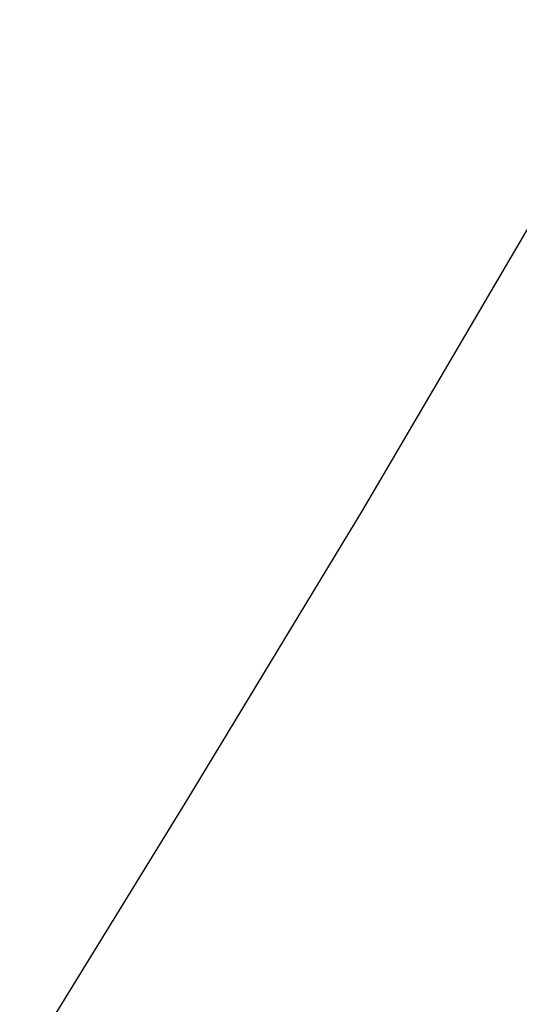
# Model space of a CAD drawing. Extents: x 0 to 370488, y 0 to 4202825.
# Tile 233 of 256: x 360282.95 to 360284.81, y 4200447.61 to 4200451.27. Entities that reach past the tile are written whole.
import ezdxf

# ---------------------------------------------------------------- set-up
doc = ezdxf.new("R2010")
doc.units = 0
doc.header["$LTSCALE"] = 0.5
doc.header["$MEASUREMENT"] = 0
doc.linetypes.add('CONTI', pattern=[0])
doc.layers.add('GORIZDEFAULT', color=32, linetype='CONTI')

msp = doc.modelspace()

# ---------------------------------------------------------------- linework, layer by layer
at = {"layer": 'GORIZDEFAULT', "color": 32}
msp.add_polyline3d([(360277.71, 4200442.86, 542.5), (360278.91, 4200443.64, 542.5), (360281.88, 4200445.83, 542.5), (360282.01, 4200445.98, 542.5), (360282.16, 4200446.19, 542.5), (360282.38, 4200446.48, 542.5), (360282.67, 4200446.92, 542.5), (360283.06, 4200447.53, 542.5), (360283.57, 4200448.36, 542.5), (360284.23, 4200449.45, 542.5), (360285.04, 4200450.83, 542.5), (360285.99, 4200452.45, 542.5), (360287.04, 4200454.27, 542.5), (360288.15, 4200456.24, 542.5), (360289.29, 4200458.3, 542.5), (360290.42, 4200460.4, 542.5), (360291.51, 4200462.49, 542.5), (360292.52, 4200464.52, 542.5), (360293.46, 4200466.48, 542.5), (360294.29, 4200468.34, 542.5), (360295.02, 4200470.1, 542.5)], dxfattribs=at)
msp.add_polyline3d([(360277.71, 4200442.86, 542.5), (360278.91, 4200443.64, 542.5), (360281.88, 4200445.83, 542.5), (360282.01, 4200445.98, 542.5), (360282.16, 4200446.19, 542.5), (360282.38, 4200446.48, 542.5), (360282.67, 4200446.92, 542.5), (360283.06, 4200447.53, 542.5), (360283.57, 4200448.36, 542.5), (360284.23, 4200449.45, 542.5), (360285.04, 4200450.83, 542.5), (360285.99, 4200452.45, 542.5), (360287.04, 4200454.27, 542.5), (360288.15, 4200456.24, 542.5), (360289.29, 4200458.3, 542.5), (360290.42, 4200460.4, 542.5), (360291.51, 4200462.49, 542.5), (360292.52, 4200464.52, 542.5), (360293.46, 4200466.48, 542.5), (360294.29, 4200468.34, 542.5), (360295.02, 4200470.1, 542.5)], dxfattribs=at)
msp.add_polyline3d([(360277.71, 4200442.86, 542.5), (360278.91, 4200443.64, 542.5), (360281.88, 4200445.83, 542.5), (360282.01, 4200445.98, 542.5), (360282.16, 4200446.19, 542.5), (360282.38, 4200446.48, 542.5), (360282.67, 4200446.92, 542.5), (360283.06, 4200447.53, 542.5), (360283.57, 4200448.36, 542.5), (360284.23, 4200449.45, 542.5), (360285.04, 4200450.83, 542.5), (360285.99, 4200452.45, 542.5), (360287.04, 4200454.27, 542.5), (360288.15, 4200456.24, 542.5), (360289.29, 4200458.3, 542.5), (360290.42, 4200460.4, 542.5), (360291.51, 4200462.49, 542.5), (360292.52, 4200464.52, 542.5), (360293.46, 4200466.48, 542.5), (360294.29, 4200468.34, 542.5), (360295.02, 4200470.1, 542.5)], dxfattribs=at)
msp.add_polyline3d([(360277.71, 4200442.86, 542.5), (360278.91, 4200443.64, 542.5), (360281.88, 4200445.83, 542.5), (360282.01, 4200445.98, 542.5), (360282.16, 4200446.19, 542.5), (360282.38, 4200446.48, 542.5), (360282.67, 4200446.92, 542.5), (360283.06, 4200447.53, 542.5), (360283.57, 4200448.36, 542.5), (360284.23, 4200449.45, 542.5), (360285.04, 4200450.83, 542.5), (360285.99, 4200452.45, 542.5), (360287.04, 4200454.27, 542.5), (360288.15, 4200456.24, 542.5), (360289.29, 4200458.3, 542.5), (360290.42, 4200460.4, 542.5), (360291.51, 4200462.49, 542.5), (360292.52, 4200464.52, 542.5), (360293.46, 4200466.48, 542.5), (360294.29, 4200468.34, 542.5), (360295.02, 4200470.1, 542.5)], dxfattribs=at)
msp.add_polyline3d([(360277.71, 4200442.86, 542.5), (360278.91, 4200443.64, 542.5), (360281.88, 4200445.83, 542.5), (360282.01, 4200445.98, 542.5), (360282.16, 4200446.19, 542.5), (360282.38, 4200446.48, 542.5), (360282.67, 4200446.92, 542.5), (360283.06, 4200447.53, 542.5), (360283.57, 4200448.36, 542.5), (360284.23, 4200449.45, 542.5), (360285.04, 4200450.83, 542.5), (360285.99, 4200452.45, 542.5), (360287.04, 4200454.27, 542.5), (360288.15, 4200456.24, 542.5), (360289.29, 4200458.3, 542.5), (360290.42, 4200460.4, 542.5), (360291.51, 4200462.49, 542.5), (360292.52, 4200464.52, 542.5), (360293.46, 4200466.48, 542.5), (360294.29, 4200468.34, 542.5), (360295.02, 4200470.1, 542.5)], dxfattribs=at)
msp.add_polyline3d([(360277.71, 4200442.86, 542.5), (360278.91, 4200443.64, 542.5), (360281.88, 4200445.83, 542.5), (360282.01, 4200445.98, 542.5), (360282.16, 4200446.19, 542.5), (360282.38, 4200446.48, 542.5), (360282.67, 4200446.92, 542.5), (360283.06, 4200447.53, 542.5), (360283.57, 4200448.36, 542.5), (360284.23, 4200449.45, 542.5), (360285.04, 4200450.83, 542.5), (360285.99, 4200452.45, 542.5), (360287.04, 4200454.27, 542.5), (360288.15, 4200456.24, 542.5), (360289.29, 4200458.3, 542.5), (360290.42, 4200460.4, 542.5), (360291.51, 4200462.49, 542.5), (360292.52, 4200464.52, 542.5), (360293.46, 4200466.48, 542.5), (360294.29, 4200468.34, 542.5), (360295.02, 4200470.1, 542.5)], dxfattribs=at)
msp.add_polyline3d([(360277.71, 4200442.86, 542.5), (360278.91, 4200443.64, 542.5), (360281.88, 4200445.83, 542.5), (360282.01, 4200445.98, 542.5), (360282.16, 4200446.19, 542.5), (360282.38, 4200446.48, 542.5), (360282.67, 4200446.92, 542.5), (360283.06, 4200447.53, 542.5), (360283.57, 4200448.36, 542.5), (360284.23, 4200449.45, 542.5), (360285.04, 4200450.83, 542.5), (360285.99, 4200452.45, 542.5), (360287.04, 4200454.27, 542.5), (360288.15, 4200456.24, 542.5), (360289.29, 4200458.3, 542.5), (360290.42, 4200460.4, 542.5), (360291.51, 4200462.49, 542.5), (360292.52, 4200464.52, 542.5), (360293.46, 4200466.48, 542.5), (360294.29, 4200468.34, 542.5), (360295.02, 4200470.1, 542.5)], dxfattribs=at)
msp.add_polyline3d([(360277.71, 4200442.86, 542.5), (360278.91, 4200443.64, 542.5), (360281.88, 4200445.83, 542.5), (360282.01, 4200445.98, 542.5), (360282.16, 4200446.19, 542.5), (360282.38, 4200446.48, 542.5), (360282.67, 4200446.92, 542.5), (360283.06, 4200447.53, 542.5), (360283.57, 4200448.36, 542.5), (360284.23, 4200449.45, 542.5), (360285.04, 4200450.83, 542.5), (360285.99, 4200452.45, 542.5), (360287.04, 4200454.27, 542.5), (360288.15, 4200456.24, 542.5), (360289.29, 4200458.3, 542.5), (360290.42, 4200460.4, 542.5), (360291.51, 4200462.49, 542.5), (360292.52, 4200464.52, 542.5), (360293.46, 4200466.48, 542.5), (360294.29, 4200468.34, 542.5), (360295.02, 4200470.1, 542.5)], dxfattribs=at)
msp.add_polyline3d([(360277.71, 4200442.86, 542.5), (360278.91, 4200443.64, 542.5), (360281.88, 4200445.83, 542.5), (360282.01, 4200445.98, 542.5), (360282.16, 4200446.19, 542.5), (360282.38, 4200446.48, 542.5), (360282.67, 4200446.92, 542.5), (360283.06, 4200447.53, 542.5), (360283.57, 4200448.36, 542.5), (360284.23, 4200449.45, 542.5), (360285.04, 4200450.83, 542.5), (360285.99, 4200452.45, 542.5), (360287.04, 4200454.27, 542.5), (360288.15, 4200456.24, 542.5), (360289.29, 4200458.3, 542.5), (360290.42, 4200460.4, 542.5), (360291.51, 4200462.49, 542.5), (360292.52, 4200464.52, 542.5), (360293.46, 4200466.48, 542.5), (360294.29, 4200468.34, 542.5), (360295.02, 4200470.1, 542.5)], dxfattribs=at)
msp.add_polyline3d([(360277.71, 4200442.86, 542.5), (360278.91, 4200443.64, 542.5), (360281.88, 4200445.83, 542.5), (360282.01, 4200445.98, 542.5), (360282.16, 4200446.19, 542.5), (360282.38, 4200446.48, 542.5), (360282.67, 4200446.92, 542.5), (360283.06, 4200447.53, 542.5), (360283.57, 4200448.36, 542.5), (360284.23, 4200449.45, 542.5), (360285.04, 4200450.83, 542.5), (360285.99, 4200452.45, 542.5), (360287.04, 4200454.27, 542.5), (360288.15, 4200456.24, 542.5), (360289.29, 4200458.3, 542.5), (360290.42, 4200460.4, 542.5), (360291.51, 4200462.49, 542.5), (360292.52, 4200464.52, 542.5), (360293.46, 4200466.48, 542.5), (360294.29, 4200468.34, 542.5), (360295.02, 4200470.1, 542.5)], dxfattribs=at)
msp.add_polyline3d([(360277.71, 4200442.86, 542.5), (360278.91, 4200443.64, 542.5), (360281.88, 4200445.83, 542.5), (360282.01, 4200445.98, 542.5), (360282.16, 4200446.19, 542.5), (360282.38, 4200446.48, 542.5), (360282.67, 4200446.92, 542.5), (360283.06, 4200447.53, 542.5), (360283.57, 4200448.36, 542.5), (360284.23, 4200449.45, 542.5), (360285.04, 4200450.83, 542.5), (360285.99, 4200452.45, 542.5), (360287.04, 4200454.27, 542.5), (360288.15, 4200456.24, 542.5), (360289.29, 4200458.3, 542.5), (360290.42, 4200460.4, 542.5), (360291.51, 4200462.49, 542.5), (360292.52, 4200464.52, 542.5), (360293.46, 4200466.48, 542.5), (360294.29, 4200468.34, 542.5), (360295.02, 4200470.1, 542.5)], dxfattribs=at)
msp.add_polyline3d([(360277.71, 4200442.86, 542.5), (360278.91, 4200443.64, 542.5), (360281.88, 4200445.83, 542.5), (360282.01, 4200445.98, 542.5), (360282.16, 4200446.19, 542.5), (360282.38, 4200446.48, 542.5), (360282.67, 4200446.92, 542.5), (360283.06, 4200447.53, 542.5), (360283.57, 4200448.36, 542.5), (360284.23, 4200449.45, 542.5), (360285.04, 4200450.83, 542.5), (360285.99, 4200452.45, 542.5), (360287.04, 4200454.27, 542.5), (360288.15, 4200456.24, 542.5), (360289.29, 4200458.3, 542.5), (360290.42, 4200460.4, 542.5), (360291.51, 4200462.49, 542.5), (360292.52, 4200464.52, 542.5), (360293.46, 4200466.48, 542.5), (360294.29, 4200468.34, 542.5), (360295.02, 4200470.1, 542.5)], dxfattribs=at)
msp.add_polyline3d([(360277.71, 4200442.86, 542.5), (360278.91, 4200443.64, 542.5), (360281.88, 4200445.83, 542.5), (360282.01, 4200445.98, 542.5), (360282.16, 4200446.19, 542.5), (360282.38, 4200446.48, 542.5), (360282.67, 4200446.92, 542.5), (360283.06, 4200447.53, 542.5), (360283.57, 4200448.36, 542.5), (360284.23, 4200449.45, 542.5), (360285.04, 4200450.83, 542.5), (360285.99, 4200452.45, 542.5), (360287.04, 4200454.27, 542.5), (360288.15, 4200456.24, 542.5), (360289.29, 4200458.3, 542.5), (360290.42, 4200460.4, 542.5), (360291.51, 4200462.49, 542.5), (360292.52, 4200464.52, 542.5), (360293.46, 4200466.48, 542.5), (360294.29, 4200468.34, 542.5), (360295.02, 4200470.1, 542.5)], dxfattribs=at)
msp.add_polyline3d([(360277.71, 4200442.86, 542.5), (360278.91, 4200443.64, 542.5), (360281.88, 4200445.83, 542.5), (360282.01, 4200445.98, 542.5), (360282.16, 4200446.19, 542.5), (360282.38, 4200446.48, 542.5), (360282.67, 4200446.92, 542.5), (360283.06, 4200447.53, 542.5), (360283.57, 4200448.36, 542.5), (360284.23, 4200449.45, 542.5), (360285.04, 4200450.83, 542.5), (360285.99, 4200452.45, 542.5), (360287.04, 4200454.27, 542.5), (360288.15, 4200456.24, 542.5), (360289.29, 4200458.3, 542.5), (360290.42, 4200460.4, 542.5), (360291.51, 4200462.49, 542.5), (360292.52, 4200464.52, 542.5), (360293.46, 4200466.48, 542.5), (360294.29, 4200468.34, 542.5), (360295.02, 4200470.1, 542.5)], dxfattribs=at)
msp.add_polyline3d([(360277.71, 4200442.86, 542.5), (360278.91, 4200443.64, 542.5), (360281.88, 4200445.83, 542.5), (360282.01, 4200445.98, 542.5), (360282.16, 4200446.19, 542.5), (360282.38, 4200446.48, 542.5), (360282.67, 4200446.92, 542.5), (360283.06, 4200447.53, 542.5), (360283.57, 4200448.36, 542.5), (360284.23, 4200449.45, 542.5), (360285.04, 4200450.83, 542.5), (360285.99, 4200452.45, 542.5), (360287.04, 4200454.27, 542.5), (360288.15, 4200456.24, 542.5), (360289.29, 4200458.3, 542.5), (360290.42, 4200460.4, 542.5), (360291.51, 4200462.49, 542.5), (360292.52, 4200464.52, 542.5), (360293.46, 4200466.48, 542.5), (360294.29, 4200468.34, 542.5), (360295.02, 4200470.1, 542.5)], dxfattribs=at)
msp.add_polyline3d([(360277.71, 4200442.86, 542.5), (360278.91, 4200443.64, 542.5), (360281.88, 4200445.83, 542.5), (360282.01, 4200445.98, 542.5), (360282.16, 4200446.19, 542.5), (360282.38, 4200446.48, 542.5), (360282.67, 4200446.92, 542.5), (360283.06, 4200447.53, 542.5), (360283.57, 4200448.36, 542.5), (360284.23, 4200449.45, 542.5), (360285.04, 4200450.83, 542.5), (360285.99, 4200452.45, 542.5), (360287.04, 4200454.27, 542.5), (360288.15, 4200456.24, 542.5), (360289.29, 4200458.3, 542.5), (360290.42, 4200460.4, 542.5), (360291.51, 4200462.49, 542.5), (360292.52, 4200464.52, 542.5), (360293.46, 4200466.48, 542.5), (360294.29, 4200468.34, 542.5), (360295.02, 4200470.1, 542.5)], dxfattribs=at)
msp.add_polyline3d([(360277.71, 4200442.86, 542.5), (360278.91, 4200443.64, 542.5), (360281.88, 4200445.83, 542.5), (360282.01, 4200445.98, 542.5), (360282.16, 4200446.19, 542.5), (360282.38, 4200446.48, 542.5), (360282.67, 4200446.92, 542.5), (360283.06, 4200447.53, 542.5), (360283.57, 4200448.36, 542.5), (360284.23, 4200449.45, 542.5), (360285.04, 4200450.83, 542.5), (360285.99, 4200452.45, 542.5), (360287.04, 4200454.27, 542.5), (360288.15, 4200456.24, 542.5), (360289.29, 4200458.3, 542.5), (360290.42, 4200460.4, 542.5), (360291.51, 4200462.49, 542.5), (360292.52, 4200464.52, 542.5), (360293.46, 4200466.48, 542.5), (360294.29, 4200468.34, 542.5), (360295.02, 4200470.1, 542.5)], dxfattribs=at)
msp.add_polyline3d([(360277.71, 4200442.86, 542.5), (360278.91, 4200443.64, 542.5), (360281.88, 4200445.83, 542.5), (360282.01, 4200445.98, 542.5), (360282.16, 4200446.19, 542.5), (360282.38, 4200446.48, 542.5), (360282.67, 4200446.92, 542.5), (360283.06, 4200447.53, 542.5), (360283.57, 4200448.36, 542.5), (360284.23, 4200449.45, 542.5), (360285.04, 4200450.83, 542.5), (360285.99, 4200452.45, 542.5), (360287.04, 4200454.27, 542.5), (360288.15, 4200456.24, 542.5), (360289.29, 4200458.3, 542.5), (360290.42, 4200460.4, 542.5), (360291.51, 4200462.49, 542.5), (360292.52, 4200464.52, 542.5), (360293.46, 4200466.48, 542.5), (360294.29, 4200468.34, 542.5), (360295.02, 4200470.1, 542.5)], dxfattribs=at)
msp.add_polyline3d([(360277.71, 4200442.86, 542.5), (360278.91, 4200443.64, 542.5), (360281.88, 4200445.83, 542.5), (360282.01, 4200445.98, 542.5), (360282.16, 4200446.19, 542.5), (360282.38, 4200446.48, 542.5), (360282.67, 4200446.92, 542.5), (360283.06, 4200447.53, 542.5), (360283.57, 4200448.36, 542.5), (360284.23, 4200449.45, 542.5), (360285.04, 4200450.83, 542.5), (360285.99, 4200452.45, 542.5), (360287.04, 4200454.27, 542.5), (360288.15, 4200456.24, 542.5), (360289.29, 4200458.3, 542.5), (360290.42, 4200460.4, 542.5), (360291.51, 4200462.49, 542.5), (360292.52, 4200464.52, 542.5), (360293.46, 4200466.48, 542.5), (360294.29, 4200468.34, 542.5), (360295.02, 4200470.1, 542.5)], dxfattribs=at)
msp.add_polyline3d([(360277.71, 4200442.86, 542.5), (360278.91, 4200443.64, 542.5), (360281.88, 4200445.83, 542.5), (360282.01, 4200445.98, 542.5), (360282.16, 4200446.19, 542.5), (360282.38, 4200446.48, 542.5), (360282.67, 4200446.92, 542.5), (360283.06, 4200447.53, 542.5), (360283.57, 4200448.36, 542.5), (360284.23, 4200449.45, 542.5), (360285.04, 4200450.83, 542.5), (360285.99, 4200452.45, 542.5), (360287.04, 4200454.27, 542.5), (360288.15, 4200456.24, 542.5), (360289.29, 4200458.3, 542.5), (360290.42, 4200460.4, 542.5), (360291.51, 4200462.49, 542.5), (360292.52, 4200464.52, 542.5), (360293.46, 4200466.48, 542.5), (360294.29, 4200468.34, 542.5), (360295.02, 4200470.1, 542.5)], dxfattribs=at)
msp.add_polyline3d([(360277.71, 4200442.86, 542.5), (360278.91, 4200443.64, 542.5), (360281.88, 4200445.83, 542.5), (360282.01, 4200445.98, 542.5), (360282.16, 4200446.19, 542.5), (360282.38, 4200446.48, 542.5), (360282.67, 4200446.92, 542.5), (360283.06, 4200447.53, 542.5), (360283.57, 4200448.36, 542.5), (360284.23, 4200449.45, 542.5), (360285.04, 4200450.83, 542.5), (360285.99, 4200452.45, 542.5), (360287.04, 4200454.27, 542.5), (360288.15, 4200456.24, 542.5), (360289.29, 4200458.3, 542.5), (360290.42, 4200460.4, 542.5), (360291.51, 4200462.49, 542.5), (360292.52, 4200464.52, 542.5), (360293.46, 4200466.48, 542.5), (360294.29, 4200468.34, 542.5), (360295.02, 4200470.1, 542.5)], dxfattribs=at)
msp.add_polyline3d([(360277.71, 4200442.86, 542.5), (360278.91, 4200443.64, 542.5), (360281.88, 4200445.83, 542.5), (360282.01, 4200445.98, 542.5), (360282.16, 4200446.19, 542.5), (360282.38, 4200446.48, 542.5), (360282.67, 4200446.92, 542.5), (360283.06, 4200447.53, 542.5), (360283.57, 4200448.36, 542.5), (360284.23, 4200449.45, 542.5), (360285.04, 4200450.83, 542.5), (360285.99, 4200452.45, 542.5), (360287.04, 4200454.27, 542.5), (360288.15, 4200456.24, 542.5), (360289.29, 4200458.3, 542.5), (360290.42, 4200460.4, 542.5), (360291.51, 4200462.49, 542.5), (360292.52, 4200464.52, 542.5), (360293.46, 4200466.48, 542.5), (360294.29, 4200468.34, 542.5), (360295.02, 4200470.1, 542.5)], dxfattribs=at)
msp.add_polyline3d([(360277.71, 4200442.86, 542.5), (360278.91, 4200443.64, 542.5), (360281.88, 4200445.83, 542.5), (360282.01, 4200445.98, 542.5), (360282.16, 4200446.19, 542.5), (360282.38, 4200446.48, 542.5), (360282.67, 4200446.92, 542.5), (360283.06, 4200447.53, 542.5), (360283.57, 4200448.36, 542.5), (360284.23, 4200449.45, 542.5), (360285.04, 4200450.83, 542.5), (360285.99, 4200452.45, 542.5), (360287.04, 4200454.27, 542.5), (360288.15, 4200456.24, 542.5), (360289.29, 4200458.3, 542.5), (360290.42, 4200460.4, 542.5), (360291.51, 4200462.49, 542.5), (360292.52, 4200464.52, 542.5), (360293.46, 4200466.48, 542.5), (360294.29, 4200468.34, 542.5), (360295.02, 4200470.1, 542.5)], dxfattribs=at)
msp.add_polyline3d([(360277.71, 4200442.86, 542.5), (360278.91, 4200443.64, 542.5), (360281.88, 4200445.83, 542.5), (360282.01, 4200445.98, 542.5), (360282.16, 4200446.19, 542.5), (360282.38, 4200446.48, 542.5), (360282.67, 4200446.92, 542.5), (360283.06, 4200447.53, 542.5), (360283.57, 4200448.36, 542.5), (360284.23, 4200449.45, 542.5), (360285.04, 4200450.83, 542.5), (360285.99, 4200452.45, 542.5), (360287.04, 4200454.27, 542.5), (360288.15, 4200456.24, 542.5), (360289.29, 4200458.3, 542.5), (360290.42, 4200460.4, 542.5), (360291.51, 4200462.49, 542.5), (360292.52, 4200464.52, 542.5), (360293.46, 4200466.48, 542.5), (360294.29, 4200468.34, 542.5), (360295.02, 4200470.1, 542.5)], dxfattribs=at)
msp.add_polyline3d([(360277.71, 4200442.86, 542.5), (360278.91, 4200443.64, 542.5), (360281.88, 4200445.83, 542.5), (360282.01, 4200445.98, 542.5), (360282.16, 4200446.19, 542.5), (360282.38, 4200446.48, 542.5), (360282.67, 4200446.92, 542.5), (360283.06, 4200447.53, 542.5), (360283.57, 4200448.36, 542.5), (360284.23, 4200449.45, 542.5), (360285.04, 4200450.83, 542.5), (360285.99, 4200452.45, 542.5), (360287.04, 4200454.27, 542.5), (360288.15, 4200456.24, 542.5), (360289.29, 4200458.3, 542.5), (360290.42, 4200460.4, 542.5), (360291.51, 4200462.49, 542.5), (360292.52, 4200464.52, 542.5), (360293.46, 4200466.48, 542.5), (360294.29, 4200468.34, 542.5), (360295.02, 4200470.1, 542.5)], dxfattribs=at)
msp.add_polyline3d([(360277.71, 4200442.86, 542.5), (360278.91, 4200443.64, 542.5), (360281.88, 4200445.83, 542.5), (360282.01, 4200445.98, 542.5), (360282.16, 4200446.19, 542.5), (360282.38, 4200446.48, 542.5), (360282.67, 4200446.92, 542.5), (360283.06, 4200447.53, 542.5), (360283.57, 4200448.36, 542.5), (360284.23, 4200449.45, 542.5), (360285.04, 4200450.83, 542.5), (360285.99, 4200452.45, 542.5), (360287.04, 4200454.27, 542.5), (360288.15, 4200456.24, 542.5), (360289.29, 4200458.3, 542.5), (360290.42, 4200460.4, 542.5), (360291.51, 4200462.49, 542.5), (360292.52, 4200464.52, 542.5), (360293.46, 4200466.48, 542.5), (360294.29, 4200468.34, 542.5), (360295.02, 4200470.1, 542.5)], dxfattribs=at)
msp.add_polyline3d([(360277.71, 4200442.86, 542.5), (360278.91, 4200443.64, 542.5), (360281.88, 4200445.83, 542.5), (360282.01, 4200445.98, 542.5), (360282.16, 4200446.19, 542.5), (360282.38, 4200446.48, 542.5), (360282.67, 4200446.92, 542.5), (360283.06, 4200447.53, 542.5), (360283.57, 4200448.36, 542.5), (360284.23, 4200449.45, 542.5), (360285.04, 4200450.83, 542.5), (360285.99, 4200452.45, 542.5), (360287.04, 4200454.27, 542.5), (360288.15, 4200456.24, 542.5), (360289.29, 4200458.3, 542.5), (360290.42, 4200460.4, 542.5), (360291.51, 4200462.49, 542.5), (360292.52, 4200464.52, 542.5), (360293.46, 4200466.48, 542.5), (360294.29, 4200468.34, 542.5), (360295.02, 4200470.1, 542.5)], dxfattribs=at)
msp.add_polyline3d([(360277.71, 4200442.86, 542.5), (360278.91, 4200443.64, 542.5), (360281.88, 4200445.83, 542.5), (360282.01, 4200445.98, 542.5), (360282.16, 4200446.19, 542.5), (360282.38, 4200446.48, 542.5), (360282.67, 4200446.92, 542.5), (360283.06, 4200447.53, 542.5), (360283.57, 4200448.36, 542.5), (360284.23, 4200449.45, 542.5), (360285.04, 4200450.83, 542.5), (360285.99, 4200452.45, 542.5), (360287.04, 4200454.27, 542.5), (360288.15, 4200456.24, 542.5), (360289.29, 4200458.3, 542.5), (360290.42, 4200460.4, 542.5), (360291.51, 4200462.49, 542.5), (360292.52, 4200464.52, 542.5), (360293.46, 4200466.48, 542.5), (360294.29, 4200468.34, 542.5), (360295.02, 4200470.1, 542.5)], dxfattribs=at)
msp.add_polyline3d([(360277.71, 4200442.86, 542.5), (360278.91, 4200443.64, 542.5), (360281.88, 4200445.83, 542.5), (360282.01, 4200445.98, 542.5), (360282.16, 4200446.19, 542.5), (360282.38, 4200446.48, 542.5), (360282.67, 4200446.92, 542.5), (360283.06, 4200447.53, 542.5), (360283.57, 4200448.36, 542.5), (360284.23, 4200449.45, 542.5), (360285.04, 4200450.83, 542.5), (360285.99, 4200452.45, 542.5), (360287.04, 4200454.27, 542.5), (360288.15, 4200456.24, 542.5), (360289.29, 4200458.3, 542.5), (360290.42, 4200460.4, 542.5), (360291.51, 4200462.49, 542.5), (360292.52, 4200464.52, 542.5), (360293.46, 4200466.48, 542.5), (360294.29, 4200468.34, 542.5), (360295.02, 4200470.1, 542.5)], dxfattribs=at)
msp.add_polyline3d([(360277.71, 4200442.86, 542.5), (360278.91, 4200443.64, 542.5), (360281.88, 4200445.83, 542.5), (360282.01, 4200445.98, 542.5), (360282.16, 4200446.19, 542.5), (360282.38, 4200446.48, 542.5), (360282.67, 4200446.92, 542.5), (360283.06, 4200447.53, 542.5), (360283.57, 4200448.36, 542.5), (360284.23, 4200449.45, 542.5), (360285.04, 4200450.83, 542.5), (360285.99, 4200452.45, 542.5), (360287.04, 4200454.27, 542.5), (360288.15, 4200456.24, 542.5), (360289.29, 4200458.3, 542.5), (360290.42, 4200460.4, 542.5), (360291.51, 4200462.49, 542.5), (360292.52, 4200464.52, 542.5), (360293.46, 4200466.48, 542.5), (360294.29, 4200468.34, 542.5), (360295.02, 4200470.1, 542.5)], dxfattribs=at)
msp.add_polyline3d([(360277.71, 4200442.86, 542.5), (360278.91, 4200443.64, 542.5), (360281.88, 4200445.83, 542.5), (360282.01, 4200445.98, 542.5), (360282.16, 4200446.19, 542.5), (360282.38, 4200446.48, 542.5), (360282.67, 4200446.92, 542.5), (360283.06, 4200447.53, 542.5), (360283.57, 4200448.36, 542.5), (360284.23, 4200449.45, 542.5), (360285.04, 4200450.83, 542.5), (360285.99, 4200452.45, 542.5), (360287.04, 4200454.27, 542.5), (360288.15, 4200456.24, 542.5), (360289.29, 4200458.3, 542.5), (360290.42, 4200460.4, 542.5), (360291.51, 4200462.49, 542.5), (360292.52, 4200464.52, 542.5), (360293.46, 4200466.48, 542.5), (360294.29, 4200468.34, 542.5), (360295.02, 4200470.1, 542.5)], dxfattribs=at)
msp.add_polyline3d([(360277.71, 4200442.86, 542.5), (360278.91, 4200443.64, 542.5), (360281.88, 4200445.83, 542.5), (360282.01, 4200445.98, 542.5), (360282.16, 4200446.19, 542.5), (360282.38, 4200446.48, 542.5), (360282.67, 4200446.92, 542.5), (360283.06, 4200447.53, 542.5), (360283.57, 4200448.36, 542.5), (360284.23, 4200449.45, 542.5), (360285.04, 4200450.83, 542.5), (360285.99, 4200452.45, 542.5), (360287.04, 4200454.27, 542.5), (360288.15, 4200456.24, 542.5), (360289.29, 4200458.3, 542.5), (360290.42, 4200460.4, 542.5), (360291.51, 4200462.49, 542.5), (360292.52, 4200464.52, 542.5), (360293.46, 4200466.48, 542.5), (360294.29, 4200468.34, 542.5), (360295.02, 4200470.1, 542.5)], dxfattribs=at)
msp.add_polyline3d([(360277.71, 4200442.86, 542.5), (360278.91, 4200443.64, 542.5), (360281.88, 4200445.83, 542.5), (360282.01, 4200445.98, 542.5), (360282.16, 4200446.19, 542.5), (360282.38, 4200446.48, 542.5), (360282.67, 4200446.92, 542.5), (360283.06, 4200447.53, 542.5), (360283.57, 4200448.36, 542.5), (360284.23, 4200449.45, 542.5), (360285.04, 4200450.83, 542.5), (360285.99, 4200452.45, 542.5), (360287.04, 4200454.27, 542.5), (360288.15, 4200456.24, 542.5), (360289.29, 4200458.3, 542.5), (360290.42, 4200460.4, 542.5), (360291.51, 4200462.49, 542.5), (360292.52, 4200464.52, 542.5), (360293.46, 4200466.48, 542.5), (360294.29, 4200468.34, 542.5), (360295.02, 4200470.1, 542.5)], dxfattribs=at)
msp.add_polyline3d([(360277.71, 4200442.86, 542.5), (360278.91, 4200443.64, 542.5), (360281.88, 4200445.83, 542.5), (360282.01, 4200445.98, 542.5), (360282.16, 4200446.19, 542.5), (360282.38, 4200446.48, 542.5), (360282.67, 4200446.92, 542.5), (360283.06, 4200447.53, 542.5), (360283.57, 4200448.36, 542.5), (360284.23, 4200449.45, 542.5), (360285.04, 4200450.83, 542.5), (360285.99, 4200452.45, 542.5), (360287.04, 4200454.27, 542.5), (360288.15, 4200456.24, 542.5), (360289.29, 4200458.3, 542.5), (360290.42, 4200460.4, 542.5), (360291.51, 4200462.49, 542.5), (360292.52, 4200464.52, 542.5), (360293.46, 4200466.48, 542.5), (360294.29, 4200468.34, 542.5), (360295.02, 4200470.1, 542.5)], dxfattribs=at)
msp.add_polyline3d([(360277.71, 4200442.86, 542.5), (360278.91, 4200443.64, 542.5), (360281.88, 4200445.83, 542.5), (360282.01, 4200445.98, 542.5), (360282.16, 4200446.19, 542.5), (360282.38, 4200446.48, 542.5), (360282.67, 4200446.92, 542.5), (360283.06, 4200447.53, 542.5), (360283.57, 4200448.36, 542.5), (360284.23, 4200449.45, 542.5), (360285.04, 4200450.83, 542.5), (360285.99, 4200452.45, 542.5), (360287.04, 4200454.27, 542.5), (360288.15, 4200456.24, 542.5), (360289.29, 4200458.3, 542.5), (360290.42, 4200460.4, 542.5), (360291.51, 4200462.49, 542.5), (360292.52, 4200464.52, 542.5), (360293.46, 4200466.48, 542.5), (360294.29, 4200468.34, 542.5), (360295.02, 4200470.1, 542.5)], dxfattribs=at)
msp.add_polyline3d([(360277.71, 4200442.86, 542.5), (360278.91, 4200443.64, 542.5), (360281.88, 4200445.83, 542.5), (360282.01, 4200445.98, 542.5), (360282.16, 4200446.19, 542.5), (360282.38, 4200446.48, 542.5), (360282.67, 4200446.92, 542.5), (360283.06, 4200447.53, 542.5), (360283.57, 4200448.36, 542.5), (360284.23, 4200449.45, 542.5), (360285.04, 4200450.83, 542.5), (360285.99, 4200452.45, 542.5), (360287.04, 4200454.27, 542.5), (360288.15, 4200456.24, 542.5), (360289.29, 4200458.3, 542.5), (360290.42, 4200460.4, 542.5), (360291.51, 4200462.49, 542.5), (360292.52, 4200464.52, 542.5), (360293.46, 4200466.48, 542.5), (360294.29, 4200468.34, 542.5), (360295.02, 4200470.1, 542.5)], dxfattribs=at)
msp.add_polyline3d([(360277.71, 4200442.86, 542.5), (360278.91, 4200443.64, 542.5), (360281.88, 4200445.83, 542.5), (360282.01, 4200445.98, 542.5), (360282.16, 4200446.19, 542.5), (360282.38, 4200446.48, 542.5), (360282.67, 4200446.92, 542.5), (360283.06, 4200447.53, 542.5), (360283.57, 4200448.36, 542.5), (360284.23, 4200449.45, 542.5), (360285.04, 4200450.83, 542.5), (360285.99, 4200452.45, 542.5), (360287.04, 4200454.27, 542.5), (360288.15, 4200456.24, 542.5), (360289.29, 4200458.3, 542.5), (360290.42, 4200460.4, 542.5), (360291.51, 4200462.49, 542.5), (360292.52, 4200464.52, 542.5), (360293.46, 4200466.48, 542.5), (360294.29, 4200468.34, 542.5), (360295.02, 4200470.1, 542.5)], dxfattribs=at)
msp.add_polyline3d([(360277.71, 4200442.86, 542.5), (360278.91, 4200443.64, 542.5), (360281.88, 4200445.83, 542.5), (360282.01, 4200445.98, 542.5), (360282.16, 4200446.19, 542.5), (360282.38, 4200446.48, 542.5), (360282.67, 4200446.92, 542.5), (360283.06, 4200447.53, 542.5), (360283.57, 4200448.36, 542.5), (360284.23, 4200449.45, 542.5), (360285.04, 4200450.83, 542.5), (360285.99, 4200452.45, 542.5), (360287.04, 4200454.27, 542.5), (360288.15, 4200456.24, 542.5), (360289.29, 4200458.3, 542.5), (360290.42, 4200460.4, 542.5), (360291.51, 4200462.49, 542.5), (360292.52, 4200464.52, 542.5), (360293.46, 4200466.48, 542.5), (360294.29, 4200468.34, 542.5), (360295.02, 4200470.1, 542.5)], dxfattribs=at)
msp.add_polyline3d([(360277.71, 4200442.86, 542.5), (360278.91, 4200443.64, 542.5), (360281.88, 4200445.83, 542.5), (360282.01, 4200445.98, 542.5), (360282.16, 4200446.19, 542.5), (360282.38, 4200446.48, 542.5), (360282.67, 4200446.92, 542.5), (360283.06, 4200447.53, 542.5), (360283.57, 4200448.36, 542.5), (360284.23, 4200449.45, 542.5), (360285.04, 4200450.83, 542.5), (360285.99, 4200452.45, 542.5), (360287.04, 4200454.27, 542.5), (360288.15, 4200456.24, 542.5), (360289.29, 4200458.3, 542.5), (360290.42, 4200460.4, 542.5), (360291.51, 4200462.49, 542.5), (360292.52, 4200464.52, 542.5), (360293.46, 4200466.48, 542.5), (360294.29, 4200468.34, 542.5), (360295.02, 4200470.1, 542.5)], dxfattribs=at)
msp.add_polyline3d([(360277.71, 4200442.86, 542.5), (360278.91, 4200443.64, 542.5), (360281.88, 4200445.83, 542.5), (360282.01, 4200445.98, 542.5), (360282.16, 4200446.19, 542.5), (360282.38, 4200446.48, 542.5), (360282.67, 4200446.92, 542.5), (360283.06, 4200447.53, 542.5), (360283.57, 4200448.36, 542.5), (360284.23, 4200449.45, 542.5), (360285.04, 4200450.83, 542.5), (360285.99, 4200452.45, 542.5), (360287.04, 4200454.27, 542.5), (360288.15, 4200456.24, 542.5), (360289.29, 4200458.3, 542.5), (360290.42, 4200460.4, 542.5), (360291.51, 4200462.49, 542.5), (360292.52, 4200464.52, 542.5), (360293.46, 4200466.48, 542.5), (360294.29, 4200468.34, 542.5), (360295.02, 4200470.1, 542.5)], dxfattribs=at)
msp.add_polyline3d([(360277.71, 4200442.86, 542.5), (360278.91, 4200443.64, 542.5), (360281.88, 4200445.83, 542.5), (360282.01, 4200445.98, 542.5), (360282.16, 4200446.19, 542.5), (360282.38, 4200446.48, 542.5), (360282.67, 4200446.92, 542.5), (360283.06, 4200447.53, 542.5), (360283.57, 4200448.36, 542.5), (360284.23, 4200449.45, 542.5), (360285.04, 4200450.83, 542.5), (360285.99, 4200452.45, 542.5), (360287.04, 4200454.27, 542.5), (360288.15, 4200456.24, 542.5), (360289.29, 4200458.3, 542.5), (360290.42, 4200460.4, 542.5), (360291.51, 4200462.49, 542.5), (360292.52, 4200464.52, 542.5), (360293.46, 4200466.48, 542.5), (360294.29, 4200468.34, 542.5), (360295.02, 4200470.1, 542.5)], dxfattribs=at)
msp.add_polyline3d([(360277.71, 4200442.86, 542.5), (360278.91, 4200443.64, 542.5), (360281.88, 4200445.83, 542.5), (360282.01, 4200445.98, 542.5), (360282.16, 4200446.19, 542.5), (360282.38, 4200446.48, 542.5), (360282.67, 4200446.92, 542.5), (360283.06, 4200447.53, 542.5), (360283.57, 4200448.36, 542.5), (360284.23, 4200449.45, 542.5), (360285.04, 4200450.83, 542.5), (360285.99, 4200452.45, 542.5), (360287.04, 4200454.27, 542.5), (360288.15, 4200456.24, 542.5), (360289.29, 4200458.3, 542.5), (360290.42, 4200460.4, 542.5), (360291.51, 4200462.49, 542.5), (360292.52, 4200464.52, 542.5), (360293.46, 4200466.48, 542.5), (360294.29, 4200468.34, 542.5), (360295.02, 4200470.1, 542.5)], dxfattribs=at)
msp.add_polyline3d([(360277.71, 4200442.86, 542.5), (360278.91, 4200443.64, 542.5), (360281.88, 4200445.83, 542.5), (360282.01, 4200445.98, 542.5), (360282.16, 4200446.19, 542.5), (360282.38, 4200446.48, 542.5), (360282.67, 4200446.92, 542.5), (360283.06, 4200447.53, 542.5), (360283.57, 4200448.36, 542.5), (360284.23, 4200449.45, 542.5), (360285.04, 4200450.83, 542.5), (360285.99, 4200452.45, 542.5), (360287.04, 4200454.27, 542.5), (360288.15, 4200456.24, 542.5), (360289.29, 4200458.3, 542.5), (360290.42, 4200460.4, 542.5), (360291.51, 4200462.49, 542.5), (360292.52, 4200464.52, 542.5), (360293.46, 4200466.48, 542.5), (360294.29, 4200468.34, 542.5), (360295.02, 4200470.1, 542.5)], dxfattribs=at)
msp.add_polyline3d([(360277.71, 4200442.86, 542.5), (360278.91, 4200443.64, 542.5), (360281.88, 4200445.83, 542.5), (360282.01, 4200445.98, 542.5), (360282.16, 4200446.19, 542.5), (360282.38, 4200446.48, 542.5), (360282.67, 4200446.92, 542.5), (360283.06, 4200447.53, 542.5), (360283.57, 4200448.36, 542.5), (360284.23, 4200449.45, 542.5), (360285.04, 4200450.83, 542.5), (360285.99, 4200452.45, 542.5), (360287.04, 4200454.27, 542.5), (360288.15, 4200456.24, 542.5), (360289.29, 4200458.3, 542.5), (360290.42, 4200460.4, 542.5), (360291.51, 4200462.49, 542.5), (360292.52, 4200464.52, 542.5), (360293.46, 4200466.48, 542.5), (360294.29, 4200468.34, 542.5), (360295.02, 4200470.1, 542.5)], dxfattribs=at)
msp.add_polyline3d([(360277.71, 4200442.86, 542.5), (360278.91, 4200443.64, 542.5), (360281.88, 4200445.83, 542.5), (360282.01, 4200445.98, 542.5), (360282.16, 4200446.19, 542.5), (360282.38, 4200446.48, 542.5), (360282.67, 4200446.92, 542.5), (360283.06, 4200447.53, 542.5), (360283.57, 4200448.36, 542.5), (360284.23, 4200449.45, 542.5), (360285.04, 4200450.83, 542.5), (360285.99, 4200452.45, 542.5), (360287.04, 4200454.27, 542.5), (360288.15, 4200456.24, 542.5), (360289.29, 4200458.3, 542.5), (360290.42, 4200460.4, 542.5), (360291.51, 4200462.49, 542.5), (360292.52, 4200464.52, 542.5), (360293.46, 4200466.48, 542.5), (360294.29, 4200468.34, 542.5), (360295.02, 4200470.1, 542.5)], dxfattribs=at)
msp.add_polyline3d([(360277.71, 4200442.86, 542.5), (360278.91, 4200443.64, 542.5), (360281.88, 4200445.83, 542.5), (360282.01, 4200445.98, 542.5), (360282.16, 4200446.19, 542.5), (360282.38, 4200446.48, 542.5), (360282.67, 4200446.92, 542.5), (360283.06, 4200447.53, 542.5), (360283.57, 4200448.36, 542.5), (360284.23, 4200449.45, 542.5), (360285.04, 4200450.83, 542.5), (360285.99, 4200452.45, 542.5), (360287.04, 4200454.27, 542.5), (360288.15, 4200456.24, 542.5), (360289.29, 4200458.3, 542.5), (360290.42, 4200460.4, 542.5), (360291.51, 4200462.49, 542.5), (360292.52, 4200464.52, 542.5), (360293.46, 4200466.48, 542.5), (360294.29, 4200468.34, 542.5), (360295.02, 4200470.1, 542.5)], dxfattribs=at)
msp.add_polyline3d([(360277.71, 4200442.86, 542.5), (360278.91, 4200443.64, 542.5), (360281.88, 4200445.83, 542.5), (360282.01, 4200445.98, 542.5), (360282.16, 4200446.19, 542.5), (360282.38, 4200446.48, 542.5), (360282.67, 4200446.92, 542.5), (360283.06, 4200447.53, 542.5), (360283.57, 4200448.36, 542.5), (360284.23, 4200449.45, 542.5), (360285.04, 4200450.83, 542.5), (360285.99, 4200452.45, 542.5), (360287.04, 4200454.27, 542.5), (360288.15, 4200456.24, 542.5), (360289.29, 4200458.3, 542.5), (360290.42, 4200460.4, 542.5), (360291.51, 4200462.49, 542.5), (360292.52, 4200464.52, 542.5), (360293.46, 4200466.48, 542.5), (360294.29, 4200468.34, 542.5), (360295.02, 4200470.1, 542.5)], dxfattribs=at)
msp.add_polyline3d([(360277.71, 4200442.86, 542.5), (360278.91, 4200443.64, 542.5), (360281.88, 4200445.83, 542.5), (360282.01, 4200445.98, 542.5), (360282.16, 4200446.19, 542.5), (360282.38, 4200446.48, 542.5), (360282.67, 4200446.92, 542.5), (360283.06, 4200447.53, 542.5), (360283.57, 4200448.36, 542.5), (360284.23, 4200449.45, 542.5), (360285.04, 4200450.83, 542.5), (360285.99, 4200452.45, 542.5), (360287.04, 4200454.27, 542.5), (360288.15, 4200456.24, 542.5), (360289.29, 4200458.3, 542.5), (360290.42, 4200460.4, 542.5), (360291.51, 4200462.49, 542.5), (360292.52, 4200464.52, 542.5), (360293.46, 4200466.48, 542.5), (360294.29, 4200468.34, 542.5), (360295.02, 4200470.1, 542.5)], dxfattribs=at)
msp.add_polyline3d([(360277.71, 4200442.86, 542.5), (360278.91, 4200443.64, 542.5), (360281.88, 4200445.83, 542.5), (360282.01, 4200445.98, 542.5), (360282.16, 4200446.19, 542.5), (360282.38, 4200446.48, 542.5), (360282.67, 4200446.92, 542.5), (360283.06, 4200447.53, 542.5), (360283.57, 4200448.36, 542.5), (360284.23, 4200449.45, 542.5), (360285.04, 4200450.83, 542.5), (360285.99, 4200452.45, 542.5), (360287.04, 4200454.27, 542.5), (360288.15, 4200456.24, 542.5), (360289.29, 4200458.3, 542.5), (360290.42, 4200460.4, 542.5), (360291.51, 4200462.49, 542.5), (360292.52, 4200464.52, 542.5), (360293.46, 4200466.48, 542.5), (360294.29, 4200468.34, 542.5), (360295.02, 4200470.1, 542.5)], dxfattribs=at)
msp.add_polyline3d([(360277.71, 4200442.86, 542.5), (360278.91, 4200443.64, 542.5), (360281.88, 4200445.83, 542.5), (360282.01, 4200445.98, 542.5), (360282.16, 4200446.19, 542.5), (360282.38, 4200446.48, 542.5), (360282.67, 4200446.92, 542.5), (360283.06, 4200447.53, 542.5), (360283.57, 4200448.36, 542.5), (360284.23, 4200449.45, 542.5), (360285.04, 4200450.83, 542.5), (360285.99, 4200452.45, 542.5), (360287.04, 4200454.27, 542.5), (360288.15, 4200456.24, 542.5), (360289.29, 4200458.3, 542.5), (360290.42, 4200460.4, 542.5), (360291.51, 4200462.49, 542.5), (360292.52, 4200464.52, 542.5), (360293.46, 4200466.48, 542.5), (360294.29, 4200468.34, 542.5), (360295.02, 4200470.1, 542.5)], dxfattribs=at)
msp.add_polyline3d([(360277.71, 4200442.86, 542.5), (360278.91, 4200443.64, 542.5), (360281.88, 4200445.83, 542.5), (360282.01, 4200445.98, 542.5), (360282.16, 4200446.19, 542.5), (360282.38, 4200446.48, 542.5), (360282.67, 4200446.92, 542.5), (360283.06, 4200447.53, 542.5), (360283.57, 4200448.36, 542.5), (360284.23, 4200449.45, 542.5), (360285.04, 4200450.83, 542.5), (360285.99, 4200452.45, 542.5), (360287.04, 4200454.27, 542.5), (360288.15, 4200456.24, 542.5), (360289.29, 4200458.3, 542.5), (360290.42, 4200460.4, 542.5), (360291.51, 4200462.49, 542.5), (360292.52, 4200464.52, 542.5), (360293.46, 4200466.48, 542.5), (360294.29, 4200468.34, 542.5), (360295.02, 4200470.1, 542.5)], dxfattribs=at)
msp.add_polyline3d([(360277.71, 4200442.86, 542.5), (360278.91, 4200443.64, 542.5), (360281.88, 4200445.83, 542.5), (360282.01, 4200445.98, 542.5), (360282.16, 4200446.19, 542.5), (360282.38, 4200446.48, 542.5), (360282.67, 4200446.92, 542.5), (360283.06, 4200447.53, 542.5), (360283.57, 4200448.36, 542.5), (360284.23, 4200449.45, 542.5), (360285.04, 4200450.83, 542.5), (360285.99, 4200452.45, 542.5), (360287.04, 4200454.27, 542.5), (360288.15, 4200456.24, 542.5), (360289.29, 4200458.3, 542.5), (360290.42, 4200460.4, 542.5), (360291.51, 4200462.49, 542.5), (360292.52, 4200464.52, 542.5), (360293.46, 4200466.48, 542.5), (360294.29, 4200468.34, 542.5), (360295.02, 4200470.1, 542.5)], dxfattribs=at)
msp.add_polyline3d([(360277.71, 4200442.86, 542.5), (360278.91, 4200443.64, 542.5), (360281.88, 4200445.83, 542.5), (360282.01, 4200445.98, 542.5), (360282.16, 4200446.19, 542.5), (360282.38, 4200446.48, 542.5), (360282.67, 4200446.92, 542.5), (360283.06, 4200447.53, 542.5), (360283.57, 4200448.36, 542.5), (360284.23, 4200449.45, 542.5), (360285.04, 4200450.83, 542.5), (360285.99, 4200452.45, 542.5), (360287.04, 4200454.27, 542.5), (360288.15, 4200456.24, 542.5), (360289.29, 4200458.3, 542.5), (360290.42, 4200460.4, 542.5), (360291.51, 4200462.49, 542.5), (360292.52, 4200464.52, 542.5), (360293.46, 4200466.48, 542.5), (360294.29, 4200468.34, 542.5), (360295.02, 4200470.1, 542.5)], dxfattribs=at)
msp.add_polyline3d([(360277.71, 4200442.86, 542.5), (360278.91, 4200443.64, 542.5), (360281.88, 4200445.83, 542.5), (360282.01, 4200445.98, 542.5), (360282.16, 4200446.19, 542.5), (360282.38, 4200446.48, 542.5), (360282.67, 4200446.92, 542.5), (360283.06, 4200447.53, 542.5), (360283.57, 4200448.36, 542.5), (360284.23, 4200449.45, 542.5), (360285.04, 4200450.83, 542.5), (360285.99, 4200452.45, 542.5), (360287.04, 4200454.27, 542.5), (360288.15, 4200456.24, 542.5), (360289.29, 4200458.3, 542.5), (360290.42, 4200460.4, 542.5), (360291.51, 4200462.49, 542.5), (360292.52, 4200464.52, 542.5), (360293.46, 4200466.48, 542.5), (360294.29, 4200468.34, 542.5), (360295.02, 4200470.1, 542.5)], dxfattribs=at)
msp.add_polyline3d([(360277.71, 4200442.86, 542.5), (360278.91, 4200443.64, 542.5), (360281.88, 4200445.83, 542.5), (360282.01, 4200445.98, 542.5), (360282.16, 4200446.19, 542.5), (360282.38, 4200446.48, 542.5), (360282.67, 4200446.92, 542.5), (360283.06, 4200447.53, 542.5), (360283.57, 4200448.36, 542.5), (360284.23, 4200449.45, 542.5), (360285.04, 4200450.83, 542.5), (360285.99, 4200452.45, 542.5), (360287.04, 4200454.27, 542.5), (360288.15, 4200456.24, 542.5), (360289.29, 4200458.3, 542.5), (360290.42, 4200460.4, 542.5), (360291.51, 4200462.49, 542.5), (360292.52, 4200464.52, 542.5), (360293.46, 4200466.48, 542.5), (360294.29, 4200468.34, 542.5), (360295.02, 4200470.1, 542.5)], dxfattribs=at)
msp.add_polyline3d([(360277.71, 4200442.86, 542.5), (360278.91, 4200443.64, 542.5), (360281.88, 4200445.83, 542.5), (360282.01, 4200445.98, 542.5), (360282.16, 4200446.19, 542.5), (360282.38, 4200446.48, 542.5), (360282.67, 4200446.92, 542.5), (360283.06, 4200447.53, 542.5), (360283.57, 4200448.36, 542.5), (360284.23, 4200449.45, 542.5), (360285.04, 4200450.83, 542.5), (360285.99, 4200452.45, 542.5), (360287.04, 4200454.27, 542.5), (360288.15, 4200456.24, 542.5), (360289.29, 4200458.3, 542.5), (360290.42, 4200460.4, 542.5), (360291.51, 4200462.49, 542.5), (360292.52, 4200464.52, 542.5), (360293.46, 4200466.48, 542.5), (360294.29, 4200468.34, 542.5), (360295.02, 4200470.1, 542.5)], dxfattribs=at)
msp.add_polyline3d([(360277.71, 4200442.86, 542.5), (360278.91, 4200443.64, 542.5), (360281.88, 4200445.83, 542.5), (360282.01, 4200445.98, 542.5), (360282.16, 4200446.19, 542.5), (360282.38, 4200446.48, 542.5), (360282.67, 4200446.92, 542.5), (360283.06, 4200447.53, 542.5), (360283.57, 4200448.36, 542.5), (360284.23, 4200449.45, 542.5), (360285.04, 4200450.83, 542.5), (360285.99, 4200452.45, 542.5), (360287.04, 4200454.27, 542.5), (360288.15, 4200456.24, 542.5), (360289.29, 4200458.3, 542.5), (360290.42, 4200460.4, 542.5), (360291.51, 4200462.49, 542.5), (360292.52, 4200464.52, 542.5), (360293.46, 4200466.48, 542.5), (360294.29, 4200468.34, 542.5), (360295.02, 4200470.1, 542.5)], dxfattribs=at)
msp.add_polyline3d([(360277.71, 4200442.86, 542.5), (360278.91, 4200443.64, 542.5), (360281.88, 4200445.83, 542.5), (360282.01, 4200445.98, 542.5), (360282.16, 4200446.19, 542.5), (360282.38, 4200446.48, 542.5), (360282.67, 4200446.92, 542.5), (360283.06, 4200447.53, 542.5), (360283.57, 4200448.36, 542.5), (360284.23, 4200449.45, 542.5), (360285.04, 4200450.83, 542.5), (360285.99, 4200452.45, 542.5), (360287.04, 4200454.27, 542.5), (360288.15, 4200456.24, 542.5), (360289.29, 4200458.3, 542.5), (360290.42, 4200460.4, 542.5), (360291.51, 4200462.49, 542.5), (360292.52, 4200464.52, 542.5), (360293.46, 4200466.48, 542.5), (360294.29, 4200468.34, 542.5), (360295.02, 4200470.1, 542.5)], dxfattribs=at)
msp.add_polyline3d([(360277.71, 4200442.86, 542.5), (360278.91, 4200443.64, 542.5), (360281.88, 4200445.83, 542.5), (360282.01, 4200445.98, 542.5), (360282.16, 4200446.19, 542.5), (360282.38, 4200446.48, 542.5), (360282.67, 4200446.92, 542.5), (360283.06, 4200447.53, 542.5), (360283.57, 4200448.36, 542.5), (360284.23, 4200449.45, 542.5), (360285.04, 4200450.83, 542.5), (360285.99, 4200452.45, 542.5), (360287.04, 4200454.27, 542.5), (360288.15, 4200456.24, 542.5), (360289.29, 4200458.3, 542.5), (360290.42, 4200460.4, 542.5), (360291.51, 4200462.49, 542.5), (360292.52, 4200464.52, 542.5), (360293.46, 4200466.48, 542.5), (360294.29, 4200468.34, 542.5), (360295.02, 4200470.1, 542.5)], dxfattribs=at)
msp.add_polyline3d([(360277.71, 4200442.86, 542.5), (360278.91, 4200443.64, 542.5), (360281.88, 4200445.83, 542.5), (360282.01, 4200445.98, 542.5), (360282.16, 4200446.19, 542.5), (360282.38, 4200446.48, 542.5), (360282.67, 4200446.92, 542.5), (360283.06, 4200447.53, 542.5), (360283.57, 4200448.36, 542.5), (360284.23, 4200449.45, 542.5), (360285.04, 4200450.83, 542.5), (360285.99, 4200452.45, 542.5), (360287.04, 4200454.27, 542.5), (360288.15, 4200456.24, 542.5), (360289.29, 4200458.3, 542.5), (360290.42, 4200460.4, 542.5), (360291.51, 4200462.49, 542.5), (360292.52, 4200464.52, 542.5), (360293.46, 4200466.48, 542.5), (360294.29, 4200468.34, 542.5), (360295.02, 4200470.1, 542.5)], dxfattribs=at)
msp.add_polyline3d([(360277.71, 4200442.86, 542.5), (360278.91, 4200443.64, 542.5), (360281.88, 4200445.83, 542.5), (360282.01, 4200445.98, 542.5), (360282.16, 4200446.19, 542.5), (360282.38, 4200446.48, 542.5), (360282.67, 4200446.92, 542.5), (360283.06, 4200447.53, 542.5), (360283.57, 4200448.36, 542.5), (360284.23, 4200449.45, 542.5), (360285.04, 4200450.83, 542.5), (360285.99, 4200452.45, 542.5), (360287.04, 4200454.27, 542.5), (360288.15, 4200456.24, 542.5), (360289.29, 4200458.3, 542.5), (360290.42, 4200460.4, 542.5), (360291.51, 4200462.49, 542.5), (360292.52, 4200464.52, 542.5), (360293.46, 4200466.48, 542.5), (360294.29, 4200468.34, 542.5), (360295.02, 4200470.1, 542.5)], dxfattribs=at)
msp.add_polyline3d([(360277.71, 4200442.86, 542.5), (360278.91, 4200443.64, 542.5), (360281.88, 4200445.83, 542.5), (360282.01, 4200445.98, 542.5), (360282.16, 4200446.19, 542.5), (360282.38, 4200446.48, 542.5), (360282.67, 4200446.92, 542.5), (360283.06, 4200447.53, 542.5), (360283.57, 4200448.36, 542.5), (360284.23, 4200449.45, 542.5), (360285.04, 4200450.83, 542.5), (360285.99, 4200452.45, 542.5), (360287.04, 4200454.27, 542.5), (360288.15, 4200456.24, 542.5), (360289.29, 4200458.3, 542.5), (360290.42, 4200460.4, 542.5), (360291.51, 4200462.49, 542.5), (360292.52, 4200464.52, 542.5), (360293.46, 4200466.48, 542.5), (360294.29, 4200468.34, 542.5), (360295.02, 4200470.1, 542.5)], dxfattribs=at)
msp.add_polyline3d([(360277.71, 4200442.86, 542.5), (360278.91, 4200443.64, 542.5), (360281.88, 4200445.83, 542.5), (360282.01, 4200445.98, 542.5), (360282.16, 4200446.19, 542.5), (360282.38, 4200446.48, 542.5), (360282.67, 4200446.92, 542.5), (360283.06, 4200447.53, 542.5), (360283.57, 4200448.36, 542.5), (360284.23, 4200449.45, 542.5), (360285.04, 4200450.83, 542.5), (360285.99, 4200452.45, 542.5), (360287.04, 4200454.27, 542.5), (360288.15, 4200456.24, 542.5), (360289.29, 4200458.3, 542.5), (360290.42, 4200460.4, 542.5), (360291.51, 4200462.49, 542.5), (360292.52, 4200464.52, 542.5), (360293.46, 4200466.48, 542.5), (360294.29, 4200468.34, 542.5), (360295.02, 4200470.1, 542.5)], dxfattribs=at)
msp.add_polyline3d([(360277.71, 4200442.86, 542.5), (360278.91, 4200443.64, 542.5), (360281.88, 4200445.83, 542.5), (360282.01, 4200445.98, 542.5), (360282.16, 4200446.19, 542.5), (360282.38, 4200446.48, 542.5), (360282.67, 4200446.92, 542.5), (360283.06, 4200447.53, 542.5), (360283.57, 4200448.36, 542.5), (360284.23, 4200449.45, 542.5), (360285.04, 4200450.83, 542.5), (360285.99, 4200452.45, 542.5), (360287.04, 4200454.27, 542.5), (360288.15, 4200456.24, 542.5), (360289.29, 4200458.3, 542.5), (360290.42, 4200460.4, 542.5), (360291.51, 4200462.49, 542.5), (360292.52, 4200464.52, 542.5), (360293.46, 4200466.48, 542.5), (360294.29, 4200468.34, 542.5), (360295.02, 4200470.1, 542.5)], dxfattribs=at)
msp.add_polyline3d([(360277.71, 4200442.86, 542.5), (360278.91, 4200443.64, 542.5), (360281.88, 4200445.83, 542.5), (360282.01, 4200445.98, 542.5), (360282.16, 4200446.19, 542.5), (360282.38, 4200446.48, 542.5), (360282.67, 4200446.92, 542.5), (360283.06, 4200447.53, 542.5), (360283.57, 4200448.36, 542.5), (360284.23, 4200449.45, 542.5), (360285.04, 4200450.83, 542.5), (360285.99, 4200452.45, 542.5), (360287.04, 4200454.27, 542.5), (360288.15, 4200456.24, 542.5), (360289.29, 4200458.3, 542.5), (360290.42, 4200460.4, 542.5), (360291.51, 4200462.49, 542.5), (360292.52, 4200464.52, 542.5), (360293.46, 4200466.48, 542.5), (360294.29, 4200468.34, 542.5), (360295.02, 4200470.1, 542.5)], dxfattribs=at)
msp.add_polyline3d([(360277.71, 4200442.86, 542.5), (360278.91, 4200443.64, 542.5), (360281.88, 4200445.83, 542.5), (360282.01, 4200445.98, 542.5), (360282.16, 4200446.19, 542.5), (360282.38, 4200446.48, 542.5), (360282.67, 4200446.92, 542.5), (360283.06, 4200447.53, 542.5), (360283.57, 4200448.36, 542.5), (360284.23, 4200449.45, 542.5), (360285.04, 4200450.83, 542.5), (360285.99, 4200452.45, 542.5), (360287.04, 4200454.27, 542.5), (360288.15, 4200456.24, 542.5), (360289.29, 4200458.3, 542.5), (360290.42, 4200460.4, 542.5), (360291.51, 4200462.49, 542.5), (360292.52, 4200464.52, 542.5), (360293.46, 4200466.48, 542.5), (360294.29, 4200468.34, 542.5), (360295.02, 4200470.1, 542.5)], dxfattribs=at)
msp.add_polyline3d([(360277.71, 4200442.86, 542.5), (360278.91, 4200443.64, 542.5), (360281.88, 4200445.83, 542.5), (360282.01, 4200445.98, 542.5), (360282.16, 4200446.19, 542.5), (360282.38, 4200446.48, 542.5), (360282.67, 4200446.92, 542.5), (360283.06, 4200447.53, 542.5), (360283.57, 4200448.36, 542.5), (360284.23, 4200449.45, 542.5), (360285.04, 4200450.83, 542.5), (360285.99, 4200452.45, 542.5), (360287.04, 4200454.27, 542.5), (360288.15, 4200456.24, 542.5), (360289.29, 4200458.3, 542.5), (360290.42, 4200460.4, 542.5), (360291.51, 4200462.49, 542.5), (360292.52, 4200464.52, 542.5), (360293.46, 4200466.48, 542.5), (360294.29, 4200468.34, 542.5), (360295.02, 4200470.1, 542.5)], dxfattribs=at)
msp.add_polyline3d([(360277.71, 4200442.86, 542.5), (360278.91, 4200443.64, 542.5), (360281.88, 4200445.83, 542.5), (360282.01, 4200445.98, 542.5), (360282.16, 4200446.19, 542.5), (360282.38, 4200446.48, 542.5), (360282.67, 4200446.92, 542.5), (360283.06, 4200447.53, 542.5), (360283.57, 4200448.36, 542.5), (360284.23, 4200449.45, 542.5), (360285.04, 4200450.83, 542.5), (360285.99, 4200452.45, 542.5), (360287.04, 4200454.27, 542.5), (360288.15, 4200456.24, 542.5), (360289.29, 4200458.3, 542.5), (360290.42, 4200460.4, 542.5), (360291.51, 4200462.49, 542.5), (360292.52, 4200464.52, 542.5), (360293.46, 4200466.48, 542.5), (360294.29, 4200468.34, 542.5), (360295.02, 4200470.1, 542.5)], dxfattribs=at)
msp.add_polyline3d([(360277.71, 4200442.86, 542.5), (360278.91, 4200443.64, 542.5), (360281.88, 4200445.83, 542.5), (360282.01, 4200445.98, 542.5), (360282.16, 4200446.19, 542.5), (360282.38, 4200446.48, 542.5), (360282.67, 4200446.92, 542.5), (360283.06, 4200447.53, 542.5), (360283.57, 4200448.36, 542.5), (360284.23, 4200449.45, 542.5), (360285.04, 4200450.83, 542.5), (360285.99, 4200452.45, 542.5), (360287.04, 4200454.27, 542.5), (360288.15, 4200456.24, 542.5), (360289.29, 4200458.3, 542.5), (360290.42, 4200460.4, 542.5), (360291.51, 4200462.49, 542.5), (360292.52, 4200464.52, 542.5), (360293.46, 4200466.48, 542.5), (360294.29, 4200468.34, 542.5), (360295.02, 4200470.1, 542.5)], dxfattribs=at)
msp.add_polyline3d([(360277.71, 4200442.86, 542.5), (360278.91, 4200443.64, 542.5), (360281.88, 4200445.83, 542.5), (360282.01, 4200445.98, 542.5), (360282.16, 4200446.19, 542.5), (360282.38, 4200446.48, 542.5), (360282.67, 4200446.92, 542.5), (360283.06, 4200447.53, 542.5), (360283.57, 4200448.36, 542.5), (360284.23, 4200449.45, 542.5), (360285.04, 4200450.83, 542.5), (360285.99, 4200452.45, 542.5), (360287.04, 4200454.27, 542.5), (360288.15, 4200456.24, 542.5), (360289.29, 4200458.3, 542.5), (360290.42, 4200460.4, 542.5), (360291.51, 4200462.49, 542.5), (360292.52, 4200464.52, 542.5), (360293.46, 4200466.48, 542.5), (360294.29, 4200468.34, 542.5), (360295.02, 4200470.1, 542.5)], dxfattribs=at)
msp.add_polyline3d([(360277.71, 4200442.86, 542.5), (360278.91, 4200443.64, 542.5), (360281.88, 4200445.83, 542.5), (360282.01, 4200445.98, 542.5), (360282.16, 4200446.19, 542.5), (360282.38, 4200446.48, 542.5), (360282.67, 4200446.92, 542.5), (360283.06, 4200447.53, 542.5), (360283.57, 4200448.36, 542.5), (360284.23, 4200449.45, 542.5), (360285.04, 4200450.83, 542.5), (360285.99, 4200452.45, 542.5), (360287.04, 4200454.27, 542.5), (360288.15, 4200456.24, 542.5), (360289.29, 4200458.3, 542.5), (360290.42, 4200460.4, 542.5), (360291.51, 4200462.49, 542.5), (360292.52, 4200464.52, 542.5), (360293.46, 4200466.48, 542.5), (360294.29, 4200468.34, 542.5), (360295.02, 4200470.1, 542.5)], dxfattribs=at)
msp.add_polyline3d([(360277.71, 4200442.86, 542.5), (360278.91, 4200443.64, 542.5), (360281.88, 4200445.83, 542.5), (360282.01, 4200445.98, 542.5), (360282.16, 4200446.19, 542.5), (360282.38, 4200446.48, 542.5), (360282.67, 4200446.92, 542.5), (360283.06, 4200447.53, 542.5), (360283.57, 4200448.36, 542.5), (360284.23, 4200449.45, 542.5), (360285.04, 4200450.83, 542.5), (360285.99, 4200452.45, 542.5), (360287.04, 4200454.27, 542.5), (360288.15, 4200456.24, 542.5), (360289.29, 4200458.3, 542.5), (360290.42, 4200460.4, 542.5), (360291.51, 4200462.49, 542.5), (360292.52, 4200464.52, 542.5), (360293.46, 4200466.48, 542.5), (360294.29, 4200468.34, 542.5), (360295.02, 4200470.1, 542.5)], dxfattribs=at)

doc.saveas('drawing.dxf')
